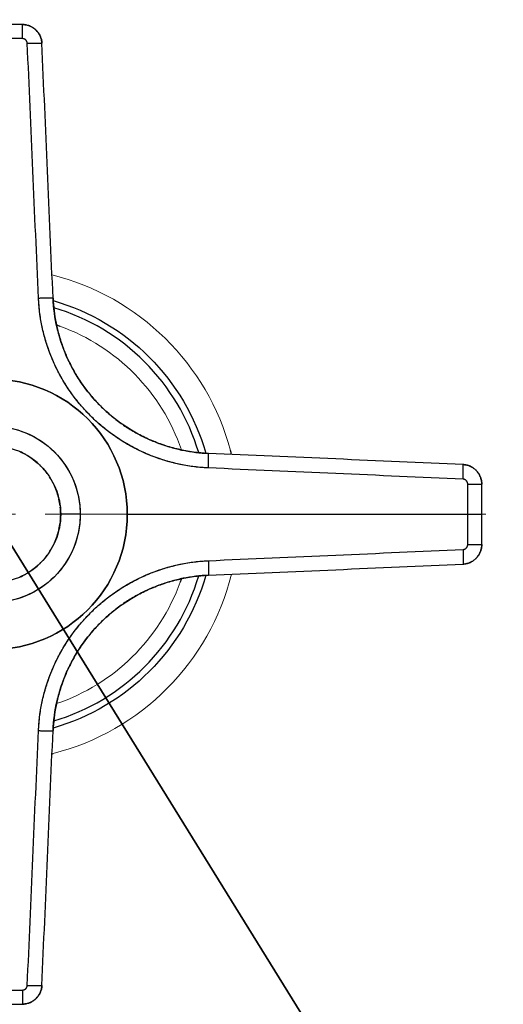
# Model space of a CAD drawing. Header units: millimetres. Extents: x 18 to 610, y -123 to 280.
# Tile 16 of 53: x 460 to 485, y -63 to -13. Entities that reach past the tile are written whole.
import ezdxf

# ---------------------------------------------------------------- set-up
doc = ezdxf.new("R2010")
doc.units = ezdxf.units.MM
doc.linetypes.add('CENTER', pattern=[8, 4.5, -1.5, 0.5, -1.5])
doc.linetypes.add('SOLID', pattern=[0])
doc.styles.add('Arial', font='Arial.ttf', dxfattribs={"height": 5})
doc.dimstyles.get("Standard").update_dxf_attribs({"dimtxt": 5, "dimasz": 5, "dimexe": 0.18, "dimexo": 0.0625, "dimgap": 0.09, "dimtad": 0, "dimtih": 1, "dimtoh": 1, "dimdec": 4, "dimzin": 0, "dimdsep": 46, "dimtxsty": 'Arial', "dimcen": 0.09, "dimadec": 0, "dimazin": 0, "dimtfac": 1, "dimtdec": 4, "dimtofl": 0, "dimtmove": 0, "dimatfit": 3, "dimfxl": 0, "dimtolj": 1, "dimtzin": 0, "dimarcsym": 0})

# ---------------------------------------------------------------- blocks, each defined once
blk = doc.blocks.new('*D9')
at = {"color": 0, "lineweight": -2}
for p, q in [((493.313, -93.79), (409.601, 41.281)), ((424.739, 16.855), (490.679, -89.54))]:
    blk.add_line(p, q, dxfattribs=at)
at = {"color": 0}
blk.add_solid([(489.97, -89.979), (491.387, -89.101), (493.313, -93.79)], dxfattribs=at)
at = {"layer": 'Defpoints', "color": 0}
for p in [(424.739, 16.855), (493.313, -93.79)]:
    blk.add_point(p, dxfattribs=at)
at = {"color": 0, "lineweight": 9, "insert": (421.188, 32.438), "char_height": 5, "attachment_point": 5, "rotation": 301.7889, "style": 'Arial'}
blk.add_mtext('\\A1;Ø130.2', dxfattribs=at)
blk = doc.blocks.new('BlockOfCenters_1', base_point=(459.026, -38.467))
at = {"color": 6, "linetype": 'CENTER', "lineweight": 9}
blk.add_lwpolyline([(538.226, -38.467), (379.826, -38.467)], dxfattribs=at)
blk = doc.blocks.new('BlockOfViews_2')
at = {"linetype": 'SOLID', "lineweight": 30}
blk.add_line((465.926, -38.467, 75.451), (483.309, -38.467, 74.692), dxfattribs=at)
for centre, radius, start, end in [((459.026, -38.467, -6.25), 65.4, 15.07441, 348.97592), ((459.026, -38.467, 11.75), 65.086, 15.14938, 348.92124), ((459.026, -38.467, 11.75), 45.553, 13.7041, 175.5936), ((459.026, -38.467, 11.75), 45.519, 13.687, 175.5901), ((459.026, -38.467, 65.657), 11.007, 16.6172, 73.3828), ((459.026, -38.468, 75.451), 6.9, 0.001, 179.999), ((459.026, -38.467, 74.451), 3.5, 60.5681, 66.1841), ((459.026, -38.467, 74.451), 3.5, 47.4507, 59.1384), ((459.026, -38.467, 25.518), 12.6, 14.0452, 15), ((459.026, -38.467, 74.451), 3.5, 40.4066, 46.0535), ((459.026, -38.467, 74.451), 3.5, 34.1472, 39.1619), ((459.026, -38.467, 74.451), 3.5, 27.3985, 33.01), ((459.026, -38.467, 74.451), 3.5, 14.16, 25.9174), ((459.026, -38.467, 74.451), 3.5, 7.2266, 12.8842), ((459.026, -38.467, 74.451), 3.5, 0, 5.9132), ((459.026, -38.467, 75.451), 6.9, 180.001, 359.999), ((459.026, -38.467, 74.451), 3.5, 354.0862, 0), ((459.026, -38.467, 74.451), 3.5, 347.1178, 352.775), ((459.026, -38.467, 74.451), 3.5, 334.0849, 345.8405), ((459.026, -38.467, 74.451), 3.5, 326.9964, 332.6056), ((459.026, -38.467, 74.451), 3.5, 320.8344, 325.8478), ((459.026, -38.467, 74.451), 3.5, 300.863, 312.5531), ((459.026, -38.467, 74.451), 3.5, 313.9524, 319.6007), ((459.026, -38.467, 74.451), 3.5, 293.8253, 299.4408), ((459.026, -38.467, 65.657), 11.007, 286.6172, 343.3828), ((459.026, -38.467, 11.75), 45.553, 184.4064, 346.2959), ((459.026, -38.467, 11.75), 45.519, 184.4099, 346.313), ((459.026, -38.467, 25.518), 12.6, 284.0456, 284.2857)]:
    blk.add_arc(centre, radius, start, end, dxfattribs=at)
at = {"color": 196, "linetype": 'SOLID', "lineweight": 9}
for start, end in [(15, 75.9544), (284.2857, 345.9548)]:
    blk.add_arc((459.026, -38.467, 25.518), 12.6, start, end, dxfattribs=at)
at = {"linetype": 'SOLID', "lineweight": 30, "extrusion": (0, 0, -1)}
for centre, radius, start, end in [((-459.026, -38.467, -26.984), 11.344, 105.9559, 164.0446), ((-459.026, -38.467, -66.45), 10.207, 108.7945, 109.8305), ((-459.026, -38.467, -75.451), 4.5, 0.001, 179.999), ((-459.026, -38.467, -75.451), 4.5, 180.001, 359.999), ((-459.026, -38.467, -26.984), 11.344, 195.9554, 254.0441), ((-459.026, -38.467, -66.45), 10.207, 198.7945, 199.8305)]:
    blk.add_arc(centre, radius, start, end, dxfattribs=at)
at = {"color": 196, "linetype": 'SOLID', "lineweight": 9, "extrusion": (0, 0, -1)}
for start, end in [(109.8305, 161.2055), (199.8305, 251.2055)]:
    blk.add_arc((-459.026, -38.467, -66.45), 10.207, start, end, dxfattribs=at)
at = {"linetype": 'SOLID', "lineweight": 30, "extrusion": (0, -1.75195e-15, -1)}
blk.add_arc((-459.026, -38.467, -75.451), 6.9, 0, 180, dxfattribs=at)
at = {"linetype": 'SOLID', "lineweight": 30, "extrusion": (0, 1.75195e-15, -1)}
blk.add_arc((-459.026, -38.467, -75.451), 6.9, 180, 0, dxfattribs=at)
at = {"linetype": 'SOLID', "lineweight": 30}
for points, degree in [([(460.569, -13.467, 73.94), (459.026, -13.467, 73.945), (457.483, -13.467, 73.94)], 2), ([(460.571, -14.185, 74.69), (459.026, -14.185, 74.694), (457.481, -14.185, 74.69)], 2), ([(454.526, -38.467, 75.451), (454.526, -37.878, 75.451), (454.761, -36.701, 75.451), (455.761, -35.203, 75.451), (457.259, -34.202, 75.451), (459.026, -33.851, 75.451), (460.793, -34.202, 75.451), (462.291, -35.203, 75.451), (463.291, -36.701, 75.451), (463.526, -37.878, 75.451), (463.526, -38.467, 75.451)], 3), ([(455.526, -38.467, 74.451), (455.526, -38.009, 74.451), (455.709, -37.093, 74.451), (456.487, -35.928, 74.451), (457.652, -35.15, 74.451), (459.026, -34.877, 74.451), (460.4, -35.15, 74.451), (461.565, -35.928, 74.451), (462.343, -37.093, 74.451), (462.526, -38.009, 74.451), (462.526, -38.467, 74.451)], 3), ([(483.309, -38.467, 74.692), (483.309, -37.695, 74.692), (483.309, -36.923, 74.69)], 2), ([(484.026, -38.467, 73.943), (484.026, -37.696, 73.943), (484.026, -36.925, 73.94)], 2), ([(463.526, -38.467, 75.451), (463.526, -39.056, 75.451), (463.291, -40.234, 75.451), (462.291, -41.732, 75.451), (460.793, -42.733, 75.451), (459.026, -43.084, 75.451), (457.259, -42.733, 75.451), (455.761, -41.732, 75.451), (454.761, -40.234, 75.451), (454.526, -39.056, 75.451), (454.526, -38.467, 75.451)], 3), ([(462.526, -38.467, 74.451), (462.526, -38.925, 74.451), (462.343, -39.842, 74.451), (461.565, -41.007, 74.451), (460.4, -41.785, 74.451), (459.026, -42.058, 74.451), (457.652, -41.785, 74.451), (456.487, -41.007, 74.451), (455.709, -39.842, 74.451), (455.526, -38.925, 74.451), (455.526, -38.467, 74.451)], 3), ([(463.526, -38.467, 75.451), (462.526, -38.467, 74.451)], 1), ([(463.526, -38.467, 75.451), (462.526, -38.467, 74.451)], 1), ([(483.309, -40.012, 74.69), (483.309, -39.24, 74.692), (483.309, -38.467, 74.692)], 2), ([(484.026, -40.01, 73.94), (484.026, -39.239, 73.943), (484.026, -38.467, 73.943)], 2), ([(457.481, -62.75, 74.69), (459.026, -62.75, 74.694), (460.571, -62.75, 74.69)], 2), ([(457.483, -63.467, 73.94), (459.026, -63.467, 73.945), (460.569, -63.467, 73.94)], 2)]:
    blk.add_open_spline(points, degree=degree, dxfattribs=at)
for points, knots in [([(460.569, -13.467, 73.94), (460.596, -13.467, 73.94), (460.622, -13.468, 73.94), (460.676, -13.473, 73.94), (460.703, -13.476, 73.94), (460.756, -13.485, 73.94), (460.782, -13.49, 73.941), (460.834, -13.503, 73.941), (460.86, -13.51, 73.941), (460.911, -13.527, 73.941), (460.936, -13.537, 73.941), (460.985, -13.558, 73.941), (461.009, -13.569, 73.941), (461.057, -13.594, 73.941), (461.08, -13.608, 73.942), (461.126, -13.636, 73.942), (461.148, -13.652, 73.942), (461.191, -13.684, 73.942), (461.211, -13.701, 73.943), (461.251, -13.736, 73.943), (461.271, -13.755, 73.943), (461.308, -13.793, 73.943), (461.326, -13.813, 73.944), (461.36, -13.855, 73.944), (461.376, -13.876, 73.944), (461.406, -13.92, 73.945), (461.421, -13.943, 73.945), (461.448, -13.989, 73.945), (461.46, -14.013, 73.946), (461.483, -14.061, 73.946), (461.494, -14.086, 73.946), (461.513, -14.136, 73.947), (461.521, -14.161, 73.947), (461.536, -14.213, 73.948), (461.543, -14.239, 73.948), (461.553, -14.291, 73.949), (461.558, -14.317, 73.949), (461.564, -14.37, 73.95), (461.567, -14.397, 73.95), (461.568, -14.424, 73.95)], [0, 0, 0, 0, 0.080504, 0.080504, 0.161008, 0.161008, 0.241512, 0.241512, 0.322016, 0.322016, 0.40252, 0.40252, 0.483024, 0.483024, 0.563528, 0.563528, 0.644032, 0.644032, 0.724536, 0.724536, 0.805039, 0.805039, 0.885543, 0.885543, 0.966047, 0.966047, 1.046551, 1.046551, 1.127055, 1.127055, 1.207559, 1.207559, 1.288063, 1.288063, 1.368567, 1.368567, 1.449071, 1.449071, 1.529575, 1.529575, 1.529575, 1.529575]), ([(461.568, -14.424, 73.95), (461.565, -14.36, 73.949), (461.552, -14.265, 73.948), (461.516, -14.143, 73.947), (461.481, -14.054, 73.946), (461.438, -13.969, 73.945), (461.386, -13.889, 73.944), (461.327, -13.813, 73.944), (461.262, -13.744, 73.943), (461.189, -13.681, 73.942), (461.112, -13.626, 73.942), (461.029, -13.578, 73.941), (460.942, -13.538, 73.941), (460.852, -13.507, 73.941), (460.728, -13.477, 73.94), (460.632, -13.467, 73.94), (460.569, -13.467, 73.94)], [0, 0, 0, 0, 0.128935, 0.193358, 0.257756, 0.322129, 0.386482, 0.450816, 0.515132, 0.57944, 0.643736, 0.708021, 0.772299, 0.836571, 0.900838, 1.029368, 1.029368, 1.029368, 1.029368]), ([(460.571, -14.185, 74.69), (460.517, -14.185, 74.69), (460.462, -14.185, 74.69), (460.354, -14.185, 74.69), (460.3, -14.185, 74.69), (460.191, -14.185, 74.691), (460.137, -14.185, 74.691), (460.029, -14.185, 74.691), (459.975, -14.185, 74.691), (459.866, -14.185, 74.691), (459.812, -14.185, 74.691), (459.704, -14.185, 74.691), (459.649, -14.185, 74.692), (459.541, -14.185, 74.692), (459.487, -14.185, 74.692), (459.378, -14.185, 74.692), (459.324, -14.185, 74.692), (459.216, -14.185, 74.692), (459.162, -14.185, 74.692), (459.053, -14.185, 74.692), (458.999, -14.185, 74.692), (458.891, -14.185, 74.692), (458.836, -14.185, 74.692), (458.728, -14.185, 74.692), (458.674, -14.185, 74.692), (458.565, -14.185, 74.692), (458.511, -14.185, 74.692), (458.403, -14.185, 74.692), (458.349, -14.185, 74.691), (458.24, -14.185, 74.691), (458.186, -14.185, 74.691), (458.078, -14.185, 74.691), (458.023, -14.185, 74.691), (457.915, -14.185, 74.691), (457.861, -14.185, 74.691), (457.752, -14.185, 74.69), (457.698, -14.185, 74.69), (457.59, -14.185, 74.69), (457.535, -14.185, 74.69), (457.481, -14.185, 74.69)], [0, 0, 0, 0, 0.0122874, 0.0122874, 0.0245748, 0.0245748, 0.0368623, 0.0368623, 0.0491497, 0.0491497, 0.0614371, 0.0614371, 0.0737245, 0.0737245, 0.0860119, 0.0860119, 0.0982994, 0.0982994, 0.1105868, 0.1105868, 0.1228742, 0.1228742, 0.1351616, 0.1351616, 0.147449, 0.147449, 0.1597365, 0.1597365, 0.1720239, 0.1720239, 0.1843113, 0.1843113, 0.1965987, 0.1965987, 0.2088861, 0.2088861, 0.2211735, 0.2211735, 0.233461, 0.233461, 0.233461, 0.233461]), ([(460.821, -14.424, 74.699), (460.82, -14.408, 74.699), (460.817, -14.384, 74.698), (460.808, -14.354, 74.696), (460.799, -14.331, 74.695), (460.788, -14.31, 74.695), (460.775, -14.29, 74.694), (460.761, -14.271, 74.693), (460.744, -14.254, 74.692), (460.726, -14.238, 74.692), (460.707, -14.224, 74.691), (460.686, -14.212, 74.691), (460.664, -14.202, 74.69), (460.642, -14.195, 74.69), (460.611, -14.187, 74.69), (460.587, -14.185, 74.69), (460.571, -14.185, 74.69)], [0, 0, 0, 0, 0.128935, 0.193358, 0.257756, 0.322129, 0.386482, 0.450816, 0.515132, 0.57944, 0.643736, 0.708021, 0.772299, 0.836571, 0.900838, 1.029368, 1.029368, 1.029368, 1.029368]), ([(460.821, -14.424, 74.699), (460.821, -14.417, 74.699), (460.82, -14.411, 74.699), (460.818, -14.397, 74.698), (460.817, -14.391, 74.698), (460.815, -14.378, 74.697), (460.813, -14.371, 74.697), (460.809, -14.358, 74.697), (460.807, -14.352, 74.696), (460.802, -14.34, 74.696), (460.8, -14.333, 74.696), (460.794, -14.321, 74.695), (460.791, -14.315, 74.695), (460.784, -14.304, 74.694), (460.78, -14.298, 74.694), (460.773, -14.287, 74.694), (460.769, -14.282, 74.693), (460.76, -14.271, 74.693), (460.756, -14.266, 74.693), (460.747, -14.257, 74.692), (460.742, -14.252, 74.692), (460.732, -14.243, 74.692), (460.726, -14.239, 74.692), (460.716, -14.231, 74.691), (460.71, -14.227, 74.691), (460.699, -14.22, 74.691), (460.693, -14.217, 74.691), (460.681, -14.21, 74.691), (460.675, -14.208, 74.69), (460.663, -14.202, 74.69), (460.656, -14.2, 74.69), (460.644, -14.196, 74.69), (460.637, -14.194, 74.69), (460.624, -14.191, 74.69), (460.618, -14.189, 74.69), (460.604, -14.187, 74.69), (460.598, -14.186, 74.69), (460.584, -14.185, 74.69), (460.578, -14.185, 74.69), (460.571, -14.185, 74.69)], [0, 0, 0, 0, 0.019912, 0.019912, 0.0398239, 0.0398239, 0.0597359, 0.0597359, 0.0796479, 0.0796479, 0.0995599, 0.0995599, 0.1194718, 0.1194718, 0.1393838, 0.1393838, 0.1592958, 0.1592958, 0.1792077, 0.1792077, 0.1991197, 0.1991197, 0.2190317, 0.2190317, 0.2389437, 0.2389437, 0.2588556, 0.2588556, 0.2787676, 0.2787676, 0.2986796, 0.2986796, 0.3185915, 0.3185915, 0.3385035, 0.3385035, 0.3584155, 0.3584155, 0.3783275, 0.3783275, 0.3783275, 0.3783275]), ([(461.393, -27.429, 75.259), (461.297, -25.261, 75.167), (461.106, -20.926, 74.981), (460.916, -16.591, 74.793), (460.821, -14.424, 74.699)], [0, 0, 0, 0, 6.514585, 13.028925, 13.028925, 13.028925, 13.028925]), ([(462.136, -27.428, 74.51), (462.041, -25.26, 74.418), (461.852, -20.926, 74.232), (461.662, -16.591, 74.044), (461.568, -14.424, 73.95)], [0, 0, 0, 0, 6.514585, 13.028925, 13.028925, 13.028925, 13.028925]), ([(470.065, -36.1, 75.259), (469.506, -36.076, 75.283), (468.671, -35.96, 75.317), (467.593, -35.654, 75.359), (466.809, -35.349, 75.386), (466.055, -34.973, 75.41), (465.101, -34.381, 75.434), (464.015, -33.479, 75.447), (463.112, -32.393, 75.434), (462.52, -31.438, 75.41), (462.144, -30.685, 75.386), (461.84, -29.9, 75.359), (461.533, -28.822, 75.317), (461.418, -27.987, 75.283), (461.393, -27.429, 75.259)], [0, 0, 0, 0, 1.600006, 2.400337, 3.200989, 4.00207, 4.803581, 6.40589, 8.008198, 8.80971, 9.61079, 10.411442, 11.211774, 12.811779, 12.811779, 12.811779, 12.811779]), ([(470.065, -36.1, 75.259), (469.829, -36.09, 75.269), (469.594, -36.07, 75.279), (469.125, -36.013, 75.298), (468.892, -35.975, 75.308), (468.43, -35.88, 75.326), (468.201, -35.824, 75.335), (467.748, -35.694, 75.352), (467.525, -35.62, 75.361), (467.083, -35.455, 75.377), (466.865, -35.363, 75.384), (466.437, -35.163, 75.398), (466.227, -35.056, 75.404), (465.816, -34.824, 75.416), (465.615, -34.699, 75.421), (465.223, -34.436, 75.429), (465.032, -34.296, 75.433), (464.661, -34.002, 75.438), (464.481, -33.848, 75.44), (464.134, -33.527, 75.442), (463.966, -33.36, 75.442), (463.645, -33.012, 75.44), (463.491, -32.833, 75.438), (463.197, -32.462, 75.433), (463.058, -32.271, 75.429), (462.794, -31.879, 75.421), (462.67, -31.677, 75.416), (462.438, -31.266, 75.404), (462.33, -31.056, 75.398), (462.13, -30.629, 75.384), (462.039, -30.411, 75.377), (461.874, -29.969, 75.361), (461.8, -29.745, 75.352), (461.669, -29.293, 75.335), (461.613, -29.063, 75.326), (461.519, -28.601, 75.308), (461.481, -28.368, 75.298), (461.423, -27.9, 75.279), (461.404, -27.664, 75.269), (461.393, -27.429, 75.259)], [0, 0, 0, 0, 0.685109, 0.685109, 1.370217, 1.370217, 2.055326, 2.055326, 2.740435, 2.740435, 3.425543, 3.425543, 4.110652, 4.110652, 4.795761, 4.795761, 5.480869, 5.480869, 6.165978, 6.165978, 6.851087, 6.851087, 7.536196, 7.536196, 8.221304, 8.221304, 8.906413, 8.906413, 9.591522, 9.591522, 10.27663, 10.27663, 10.961739, 10.961739, 11.646848, 11.646848, 12.331956, 12.331956, 13.017065, 13.017065, 13.017065, 13.017065]), ([(470.066, -35.358, 74.51), (469.553, -35.335, 74.533), (468.788, -35.23, 74.568), (467.8, -34.951, 74.609), (467.081, -34.674, 74.637), (466.391, -34.331, 74.661), (465.517, -33.792, 74.685), (464.525, -32.969, 74.698), (463.702, -31.976, 74.685), (463.162, -31.103, 74.661), (462.819, -30.413, 74.637), (462.542, -29.694, 74.609), (462.263, -28.706, 74.568), (462.158, -27.94, 74.533), (462.136, -27.428, 74.51)], [0, 0, 0, 0, 1.600006, 2.400337, 3.200989, 4.00207, 4.803581, 6.40589, 8.008198, 8.80971, 9.61079, 10.411442, 11.211774, 12.811779, 12.811779, 12.811779, 12.811779]), ([(462.136, -27.428, 74.51), (462.145, -27.644, 74.52), (462.163, -27.859, 74.53), (462.215, -28.288, 74.549), (462.25, -28.502, 74.558), (462.336, -28.926, 74.577), (462.387, -29.136, 74.586), (462.506, -29.551, 74.603), (462.573, -29.757, 74.612), (462.724, -30.162, 74.627), (462.807, -30.361, 74.635), (462.989, -30.753, 74.649), (463.087, -30.945, 74.655), (463.299, -31.322, 74.666), (463.412, -31.506, 74.671), (463.652, -31.865, 74.68), (463.779, -32.039, 74.683), (464.047, -32.378, 74.689), (464.187, -32.543, 74.691), (464.481, -32.86, 74.693), (464.634, -33.013, 74.693), (464.951, -33.306, 74.691), (465.115, -33.446, 74.689), (465.454, -33.714, 74.683), (465.629, -33.841, 74.68), (465.988, -34.082, 74.671), (466.172, -34.195, 74.666), (466.548, -34.406, 74.655), (466.741, -34.505, 74.649), (467.132, -34.687, 74.635), (467.332, -34.77, 74.627), (467.737, -34.92, 74.612), (467.942, -34.988, 74.603), (468.358, -35.106, 74.586), (468.568, -35.158, 74.577), (468.992, -35.243, 74.558), (469.205, -35.278, 74.549), (469.634, -35.331, 74.53), (469.85, -35.348, 74.52), (470.066, -35.358, 74.51)], [0, 0, 0, 0, 0.08364, 0.08364, 0.16728, 0.16728, 0.250921, 0.250921, 0.334561, 0.334561, 0.418201, 0.418201, 0.501841, 0.501841, 0.585481, 0.585481, 0.669121, 0.669121, 0.752762, 0.752762, 0.836402, 0.836402, 0.920042, 0.920042, 1.003682, 1.003682, 1.087322, 1.087322, 1.170962, 1.170962, 1.254603, 1.254603, 1.338243, 1.338243, 1.421883, 1.421883, 1.505523, 1.505523, 1.589163, 1.589163, 1.589163, 1.589163]), ([(483.07, -35.926, 73.95), (480.902, -35.831, 74.044), (476.568, -35.642, 74.232), (472.233, -35.452, 74.418), (470.066, -35.358, 74.51)], [0, 0, 0, 0, 6.51434, 13.028925, 13.028925, 13.028925, 13.028925]), ([(483.07, -36.672, 74.699), (480.902, -36.578, 74.793), (476.567, -36.387, 74.981), (472.233, -36.196, 75.167), (470.065, -36.1, 75.259)], [0, 0, 0, 0, 6.51434, 13.028925, 13.028925, 13.028925, 13.028925]), ([(484.026, -36.925, 73.94), (484.026, -36.861, 73.94), (484.017, -36.766, 73.94), (483.987, -36.642, 73.941), (483.955, -36.551, 73.941), (483.916, -36.464, 73.941), (483.868, -36.382, 73.942), (483.812, -36.304, 73.942), (483.749, -36.232, 73.943), (483.68, -36.166, 73.944), (483.605, -36.107, 73.944), (483.524, -36.056, 73.945), (483.439, -36.012, 73.946), (483.35, -35.977, 73.947), (483.228, -35.942, 73.948), (483.133, -35.928, 73.949), (483.07, -35.926, 73.95)], [0, 0, 0, 0, 0.12853, 0.192797, 0.257069, 0.321347, 0.385632, 0.449928, 0.514236, 0.578552, 0.642886, 0.707239, 0.771612, 0.83601, 0.900433, 1.029368, 1.029368, 1.029368, 1.029368]), ([(483.07, -35.926, 73.95), (483.096, -35.927, 73.95), (483.123, -35.929, 73.95), (483.176, -35.936, 73.949), (483.202, -35.94, 73.949), (483.255, -35.951, 73.948), (483.281, -35.957, 73.948), (483.332, -35.972, 73.947), (483.357, -35.981, 73.947), (483.407, -36, 73.946), (483.432, -36.01, 73.946), (483.48, -36.033, 73.946), (483.504, -36.046, 73.945), (483.55, -36.073, 73.945), (483.573, -36.087, 73.945), (483.617, -36.118, 73.944), (483.639, -36.134, 73.944), (483.68, -36.168, 73.944), (483.7, -36.185, 73.943), (483.739, -36.223, 73.943), (483.757, -36.242, 73.943), (483.793, -36.282, 73.943), (483.81, -36.303, 73.942), (483.842, -36.346, 73.942), (483.857, -36.368, 73.942), (483.886, -36.413, 73.942), (483.899, -36.437, 73.941), (483.924, -36.484, 73.941), (483.936, -36.508, 73.941), (483.957, -36.558, 73.941), (483.966, -36.583, 73.941), (483.983, -36.634, 73.941), (483.991, -36.659, 73.941), (484.003, -36.712, 73.941), (484.009, -36.738, 73.94), (484.017, -36.791, 73.94), (484.021, -36.818, 73.94), (484.025, -36.871, 73.94), (484.026, -36.898, 73.94), (484.026, -36.925, 73.94)], [0, 0, 0, 0, 0.080133, 0.080133, 0.160266, 0.160266, 0.240399, 0.240399, 0.320532, 0.320532, 0.400665, 0.400665, 0.480798, 0.480798, 0.560931, 0.560931, 0.641064, 0.641064, 0.721196, 0.721196, 0.801329, 0.801329, 0.881462, 0.881462, 0.961595, 0.961595, 1.041728, 1.041728, 1.121861, 1.121861, 1.201994, 1.201994, 1.282127, 1.282127, 1.36226, 1.36226, 1.442393, 1.442393, 1.522526, 1.522526, 1.522526, 1.522526]), ([(483.309, -36.923, 74.69), (483.309, -36.907, 74.69), (483.306, -36.883, 74.69), (483.299, -36.852, 74.69), (483.291, -36.829, 74.69), (483.281, -36.807, 74.691), (483.269, -36.787, 74.691), (483.255, -36.767, 74.692), (483.24, -36.749, 74.692), (483.222, -36.733, 74.693), (483.203, -36.718, 74.694), (483.183, -36.705, 74.695), (483.162, -36.694, 74.695), (483.14, -36.685, 74.696), (483.109, -36.677, 74.698), (483.085, -36.673, 74.699), (483.07, -36.672, 74.699)], [0, 0, 0, 0, 0.12853, 0.192797, 0.257069, 0.321347, 0.385632, 0.449928, 0.514236, 0.578552, 0.642886, 0.707239, 0.771612, 0.83601, 0.900433, 1.029368, 1.029368, 1.029368, 1.029368]), ([(483.309, -36.923, 74.69), (483.309, -36.916, 74.69), (483.308, -36.909, 74.69), (483.307, -36.896, 74.69), (483.306, -36.889, 74.69), (483.304, -36.876, 74.69), (483.303, -36.869, 74.69), (483.3, -36.856, 74.69), (483.298, -36.85, 74.69), (483.294, -36.837, 74.69), (483.291, -36.831, 74.69), (483.286, -36.818, 74.69), (483.283, -36.812, 74.691), (483.277, -36.8, 74.691), (483.274, -36.795, 74.691), (483.266, -36.783, 74.691), (483.263, -36.778, 74.691), (483.255, -36.767, 74.692), (483.25, -36.762, 74.692), (483.242, -36.752, 74.692), (483.237, -36.747, 74.692), (483.227, -36.738, 74.693), (483.222, -36.733, 74.693), (483.212, -36.725, 74.693), (483.206, -36.721, 74.694), (483.195, -36.713, 74.694), (483.19, -36.709, 74.694), (483.178, -36.703, 74.695), (483.172, -36.7, 74.695), (483.16, -36.694, 74.696), (483.154, -36.691, 74.696), (483.141, -36.686, 74.696), (483.135, -36.684, 74.697), (483.122, -36.681, 74.697), (483.116, -36.679, 74.697), (483.103, -36.676, 74.698), (483.096, -36.675, 74.698), (483.083, -36.673, 74.699), (483.076, -36.673, 74.699), (483.07, -36.672, 74.699)], [0, 0, 0, 0, 0.00152552, 0.00152552, 0.00305104, 0.00305104, 0.00457656, 0.00457656, 0.00610209, 0.00610209, 0.00762761, 0.00762761, 0.00915313, 0.00915313, 0.01067865, 0.01067865, 0.01220417, 0.01220417, 0.01372969, 0.01372969, 0.01525521, 0.01525521, 0.01678074, 0.01678074, 0.01830626, 0.01830626, 0.01983178, 0.01983178, 0.0213573, 0.0213573, 0.02288282, 0.02288282, 0.02440834, 0.02440834, 0.02593386, 0.02593386, 0.02745939, 0.02745939, 0.02898491, 0.02898491, 0.02898491, 0.02898491]), ([(483.309, -38.467, 74.692), (483.309, -38.44, 74.692), (483.309, -38.413, 74.692), (483.309, -38.359, 74.692), (483.309, -38.332, 74.692), (483.309, -38.278, 74.692), (483.309, -38.251, 74.692), (483.309, -38.196, 74.692), (483.309, -38.169, 74.692), (483.309, -38.115, 74.692), (483.309, -38.088, 74.692), (483.309, -38.034, 74.692), (483.309, -38.007, 74.692), (483.309, -37.952, 74.692), (483.309, -37.925, 74.692), (483.309, -37.871, 74.692), (483.309, -37.844, 74.692), (483.309, -37.79, 74.691), (483.309, -37.763, 74.691), (483.309, -37.709, 74.691), (483.309, -37.681, 74.691), (483.309, -37.627, 74.691), (483.309, -37.6, 74.691), (483.309, -37.546, 74.691), (483.309, -37.519, 74.691), (483.309, -37.465, 74.691), (483.309, -37.438, 74.691), (483.309, -37.383, 74.691), (483.309, -37.356, 74.691), (483.309, -37.302, 74.691), (483.309, -37.275, 74.691), (483.309, -37.221, 74.69), (483.309, -37.194, 74.69), (483.309, -37.139, 74.69), (483.309, -37.112, 74.69), (483.309, -37.058, 74.69), (483.309, -37.031, 74.69), (483.309, -36.977, 74.69), (483.309, -36.95, 74.69), (483.309, -36.923, 74.69)], [0, 0, 0, 0, 0.00334826, 0.00334826, 0.00669652, 0.00669652, 0.01004477, 0.01004477, 0.01339303, 0.01339303, 0.01674129, 0.01674129, 0.02008955, 0.02008955, 0.0234378, 0.0234378, 0.02678606, 0.02678606, 0.03013432, 0.03013432, 0.03348258, 0.03348258, 0.03683084, 0.03683084, 0.04017909, 0.04017909, 0.04352735, 0.04352735, 0.04687561, 0.04687561, 0.05022387, 0.05022387, 0.05357212, 0.05357212, 0.05692038, 0.05692038, 0.06026864, 0.06026864, 0.0636169, 0.0636169, 0.0636169, 0.0636169]), ([(483.309, -40.012, 74.69), (483.309, -39.985, 74.69), (483.309, -39.958, 74.69), (483.309, -39.904, 74.69), (483.309, -39.877, 74.69), (483.309, -39.822, 74.69), (483.309, -39.795, 74.69), (483.309, -39.741, 74.69), (483.309, -39.714, 74.69), (483.309, -39.66, 74.691), (483.309, -39.633, 74.691), (483.309, -39.579, 74.691), (483.309, -39.551, 74.691), (483.309, -39.497, 74.691), (483.309, -39.47, 74.691), (483.309, -39.416, 74.691), (483.309, -39.389, 74.691), (483.309, -39.335, 74.691), (483.309, -39.308, 74.691), (483.309, -39.253, 74.691), (483.309, -39.226, 74.691), (483.309, -39.172, 74.691), (483.309, -39.145, 74.691), (483.309, -39.091, 74.692), (483.309, -39.064, 74.692), (483.309, -39.009, 74.692), (483.309, -38.982, 74.692), (483.309, -38.928, 74.692), (483.309, -38.901, 74.692), (483.309, -38.847, 74.692), (483.309, -38.82, 74.692), (483.309, -38.766, 74.692), (483.309, -38.738, 74.692), (483.309, -38.684, 74.692), (483.309, -38.657, 74.692), (483.309, -38.603, 74.692), (483.309, -38.576, 74.692), (483.309, -38.522, 74.692), (483.309, -38.494, 74.692), (483.309, -38.467, 74.692)], [0, 0, 0, 0, 0.0061437, 0.0061437, 0.0122874, 0.0122874, 0.0184311, 0.0184311, 0.0245748, 0.0245748, 0.0307185, 0.0307185, 0.0368621, 0.0368621, 0.0430058, 0.0430058, 0.0491495, 0.0491495, 0.0552932, 0.0552932, 0.0614369, 0.0614369, 0.0675806, 0.0675806, 0.0737243, 0.0737243, 0.079868, 0.079868, 0.0860117, 0.0860117, 0.0921554, 0.0921554, 0.098299, 0.098299, 0.1044427, 0.1044427, 0.1105864, 0.1105864, 0.1167301, 0.1167301, 0.1167301, 0.1167301]), ([(483.07, -41.009, 73.95), (483.133, -41.006, 73.949), (483.228, -40.993, 73.948), (483.35, -40.958, 73.947), (483.439, -40.922, 73.946), (483.524, -40.879, 73.945), (483.605, -40.827, 73.944), (483.68, -40.769, 73.944), (483.749, -40.703, 73.943), (483.812, -40.631, 73.942), (483.868, -40.553, 73.942), (483.916, -40.47, 73.941), (483.955, -40.383, 73.941), (483.987, -40.293, 73.941), (484.017, -40.169, 73.94), (484.026, -40.074, 73.94), (484.026, -40.01, 73.94)], [0, 0, 0, 0, 0.128935, 0.193358, 0.257756, 0.322129, 0.386482, 0.450816, 0.515132, 0.57944, 0.643736, 0.708021, 0.772299, 0.836571, 0.900838, 1.029368, 1.029368, 1.029368, 1.029368]), ([(484.026, -40.01, 73.94), (484.026, -40.037, 73.94), (484.025, -40.064, 73.94), (484.021, -40.117, 73.94), (484.017, -40.144, 73.94), (484.009, -40.197, 73.94), (484.003, -40.223, 73.941), (483.991, -40.275, 73.941), (483.983, -40.301, 73.941), (483.966, -40.352, 73.941), (483.957, -40.377, 73.941), (483.936, -40.426, 73.941), (483.924, -40.451, 73.941), (483.899, -40.498, 73.941), (483.886, -40.522, 73.942), (483.857, -40.567, 73.942), (483.842, -40.589, 73.942), (483.81, -40.632, 73.942), (483.793, -40.653, 73.943), (483.757, -40.693, 73.943), (483.739, -40.712, 73.943), (483.7, -40.749, 73.943), (483.68, -40.767, 73.944), (483.639, -40.801, 73.944), (483.617, -40.817, 73.944), (483.573, -40.848, 73.945), (483.55, -40.862, 73.945), (483.504, -40.889, 73.945), (483.48, -40.901, 73.946), (483.432, -40.924, 73.946), (483.407, -40.935, 73.946), (483.357, -40.954, 73.947), (483.332, -40.962, 73.947), (483.281, -40.977, 73.948), (483.255, -40.984, 73.948), (483.202, -40.995, 73.949), (483.176, -40.999, 73.949), (483.123, -41.006, 73.95), (483.096, -41.008, 73.95), (483.07, -41.009, 73.95)], [0, 0, 0, 0, 0.080504, 0.080504, 0.161008, 0.161008, 0.241512, 0.241512, 0.322016, 0.322016, 0.40252, 0.40252, 0.483024, 0.483024, 0.563528, 0.563528, 0.644032, 0.644032, 0.724536, 0.724536, 0.805039, 0.805039, 0.885543, 0.885543, 0.966047, 0.966047, 1.046551, 1.046551, 1.127055, 1.127055, 1.207559, 1.207559, 1.288063, 1.288063, 1.368567, 1.368567, 1.449071, 1.449071, 1.529575, 1.529575, 1.529575, 1.529575]), ([(483.07, -40.262, 74.699), (483.085, -40.262, 74.699), (483.109, -40.258, 74.698), (483.14, -40.249, 74.696), (483.162, -40.241, 74.695), (483.183, -40.23, 74.695), (483.203, -40.217, 74.694), (483.222, -40.202, 74.693), (483.24, -40.186, 74.692), (483.255, -40.168, 74.692), (483.269, -40.148, 74.691), (483.281, -40.127, 74.691), (483.291, -40.106, 74.69), (483.299, -40.083, 74.69), (483.306, -40.052, 74.69), (483.309, -40.028, 74.69), (483.309, -40.012, 74.69)], [0, 0, 0, 0, 0.128935, 0.193358, 0.257756, 0.322129, 0.386482, 0.450816, 0.515132, 0.57944, 0.643736, 0.708021, 0.772299, 0.836571, 0.900838, 1.029368, 1.029368, 1.029368, 1.029368]), ([(483.07, -40.262, 74.699), (483.076, -40.262, 74.699), (483.083, -40.261, 74.699), (483.096, -40.26, 74.698), (483.103, -40.259, 74.698), (483.116, -40.256, 74.697), (483.122, -40.254, 74.697), (483.135, -40.25, 74.697), (483.141, -40.248, 74.696), (483.154, -40.244, 74.696), (483.16, -40.241, 74.696), (483.172, -40.235, 74.695), (483.178, -40.232, 74.695), (483.19, -40.225, 74.694), (483.195, -40.222, 74.694), (483.206, -40.214, 74.694), (483.212, -40.21, 74.693), (483.222, -40.202, 74.693), (483.227, -40.197, 74.693), (483.237, -40.188, 74.692), (483.242, -40.183, 74.692), (483.25, -40.173, 74.692), (483.255, -40.168, 74.692), (483.263, -40.157, 74.691), (483.266, -40.152, 74.691), (483.274, -40.14, 74.691), (483.277, -40.134, 74.691), (483.283, -40.122, 74.691), (483.286, -40.116, 74.69), (483.291, -40.104, 74.69), (483.294, -40.098, 74.69), (483.298, -40.085, 74.69), (483.3, -40.079, 74.69), (483.303, -40.065, 74.69), (483.304, -40.059, 74.69), (483.306, -40.046, 74.69), (483.307, -40.039, 74.69), (483.308, -40.026, 74.69), (483.309, -40.019, 74.69), (483.309, -40.012, 74.69)], [0, 0, 0, 0, 0.019912, 0.019912, 0.0398239, 0.0398239, 0.0597359, 0.0597359, 0.0796479, 0.0796479, 0.0995599, 0.0995599, 0.1194718, 0.1194718, 0.1393838, 0.1393838, 0.1592958, 0.1592958, 0.1792077, 0.1792077, 0.1991197, 0.1991197, 0.2190317, 0.2190317, 0.2389437, 0.2389437, 0.2588556, 0.2588556, 0.2787676, 0.2787676, 0.2986796, 0.2986796, 0.3185915, 0.3185915, 0.3385035, 0.3385035, 0.3584155, 0.3584155, 0.3783275, 0.3783275, 0.3783275, 0.3783275]), ([(470.065, -40.834, 75.259), (472.233, -40.738, 75.167), (476.567, -40.547, 74.981), (480.902, -40.357, 74.793), (483.07, -40.262, 74.699)], [0, 0, 0, 0, 6.514585, 13.028925, 13.028925, 13.028925, 13.028925]), ([(461.393, -49.506, 75.259), (461.418, -48.947, 75.283), (461.533, -48.113, 75.317), (461.84, -47.034, 75.359), (462.144, -46.25, 75.386), (462.52, -45.496, 75.41), (463.112, -44.542, 75.434), (464.015, -43.456, 75.447), (465.101, -42.554, 75.434), (466.055, -41.961, 75.41), (466.809, -41.585, 75.386), (467.593, -41.281, 75.359), (468.671, -40.975, 75.317), (469.506, -40.859, 75.283), (470.065, -40.834, 75.259)], [0, 0, 0, 0, 1.600006, 2.400337, 3.200989, 4.00207, 4.803581, 6.40589, 8.008198, 8.80971, 9.61079, 10.411442, 11.211774, 12.811779, 12.811779, 12.811779, 12.811779]), ([(461.393, -49.506, 75.259), (461.404, -49.271, 75.269), (461.423, -49.035, 75.279), (461.481, -48.567, 75.298), (461.519, -48.333, 75.308), (461.613, -47.871, 75.326), (461.669, -47.642, 75.335), (461.8, -47.19, 75.352), (461.874, -46.966, 75.361), (462.039, -46.524, 75.377), (462.13, -46.306, 75.384), (462.33, -45.878, 75.398), (462.438, -45.668, 75.404), (462.67, -45.257, 75.416), (462.794, -45.056, 75.421), (463.058, -44.664, 75.429), (463.198, -44.473, 75.433), (463.492, -44.102, 75.438), (463.645, -43.922, 75.44), (463.966, -43.575, 75.442), (464.134, -43.408, 75.442), (464.481, -43.086, 75.44), (464.661, -42.932, 75.438), (465.032, -42.638, 75.433), (465.223, -42.499, 75.429), (465.615, -42.235, 75.421), (465.816, -42.111, 75.416), (466.227, -41.879, 75.404), (466.437, -41.771, 75.398), (466.865, -41.572, 75.384), (467.083, -41.48, 75.377), (467.525, -41.315, 75.361), (467.748, -41.241, 75.352), (468.201, -41.111, 75.335), (468.43, -41.054, 75.326), (468.892, -40.96, 75.308), (469.125, -40.922, 75.298), (469.594, -40.864, 75.279), (469.829, -40.845, 75.269), (470.065, -40.834, 75.259)], [0, 0, 0, 0, 0.685109, 0.685109, 1.370217, 1.370217, 2.055326, 2.055326, 2.740435, 2.740435, 3.425543, 3.425543, 4.110652, 4.110652, 4.795761, 4.795761, 5.480869, 5.480869, 6.165978, 6.165978, 6.851087, 6.851087, 7.536196, 7.536196, 8.221304, 8.221304, 8.906413, 8.906413, 9.591522, 9.591522, 10.27663, 10.27663, 10.961739, 10.961739, 11.646848, 11.646848, 12.331956, 12.331956, 13.017065, 13.017065, 13.017065, 13.017065]), ([(470.066, -41.577, 74.51), (472.233, -41.482, 74.418), (476.568, -41.293, 74.232), (480.902, -41.104, 74.044), (483.07, -41.009, 73.95)], [0, 0, 0, 0, 6.514585, 13.028925, 13.028925, 13.028925, 13.028925]), ([(462.136, -49.507, 74.51), (462.158, -48.995, 74.533), (462.263, -48.229, 74.568), (462.542, -47.241, 74.609), (462.819, -46.522, 74.637), (463.162, -45.832, 74.661), (463.702, -44.958, 74.685), (464.525, -43.966, 74.698), (465.517, -43.143, 74.685), (466.391, -42.603, 74.661), (467.081, -42.261, 74.637), (467.8, -41.984, 74.609), (468.788, -41.704, 74.568), (469.553, -41.599, 74.533), (470.066, -41.577, 74.51)], [0, 0, 0, 0, 1.600006, 2.400337, 3.200989, 4.00207, 4.803581, 6.40589, 8.008198, 8.80971, 9.61079, 10.411442, 11.211774, 12.811779, 12.811779, 12.811779, 12.811779]), ([(470.066, -41.577, 74.51), (469.85, -41.586, 74.52), (469.634, -41.604, 74.53), (469.205, -41.657, 74.549), (468.992, -41.691, 74.558), (468.568, -41.777, 74.577), (468.358, -41.828, 74.586), (467.942, -41.947, 74.603), (467.737, -42.014, 74.612), (467.332, -42.165, 74.627), (467.132, -42.248, 74.635), (466.741, -42.43, 74.649), (466.548, -42.528, 74.655), (466.172, -42.74, 74.666), (465.988, -42.853, 74.671), (465.629, -43.094, 74.68), (465.454, -43.221, 74.683), (465.115, -43.488, 74.689), (464.951, -43.629, 74.691), (464.634, -43.922, 74.693), (464.481, -44.075, 74.693), (464.187, -44.392, 74.691), (464.047, -44.556, 74.689), (463.779, -44.895, 74.683), (463.652, -45.07, 74.68), (463.412, -45.429, 74.671), (463.299, -45.613, 74.666), (463.087, -45.989, 74.655), (462.989, -46.182, 74.649), (462.807, -46.574, 74.635), (462.724, -46.773, 74.627), (462.573, -47.178, 74.612), (462.506, -47.384, 74.603), (462.387, -47.799, 74.586), (462.336, -48.009, 74.577), (462.25, -48.433, 74.558), (462.215, -48.646, 74.549), (462.163, -49.075, 74.53), (462.145, -49.291, 74.52), (462.136, -49.507, 74.51)], [0, 0, 0, 0, 0.08364, 0.08364, 0.16728, 0.16728, 0.250921, 0.250921, 0.334561, 0.334561, 0.418201, 0.418201, 0.501841, 0.501841, 0.585481, 0.585481, 0.669121, 0.669121, 0.752762, 0.752762, 0.836402, 0.836402, 0.920042, 0.920042, 1.003682, 1.003682, 1.087322, 1.087322, 1.170962, 1.170962, 1.254603, 1.254603, 1.338243, 1.338243, 1.421883, 1.421883, 1.505523, 1.505523, 1.589163, 1.589163, 1.589163, 1.589163]), ([(460.821, -62.511, 74.699), (460.916, -60.344, 74.793), (461.106, -56.009, 74.981), (461.297, -51.674, 75.167), (461.393, -49.506, 75.259)], [0, 0, 0, 0, 6.51434, 13.028925, 13.028925, 13.028925, 13.028925]), ([(461.568, -62.511, 73.95), (461.662, -60.344, 74.044), (461.852, -56.009, 74.232), (462.041, -51.674, 74.418), (462.136, -49.507, 74.51)], [0, 0, 0, 0, 6.51434, 13.028925, 13.028925, 13.028925, 13.028925]), ([(457.481, -62.75, 74.69), (457.535, -62.75, 74.69), (457.59, -62.75, 74.69), (457.698, -62.75, 74.69), (457.752, -62.75, 74.69), (457.861, -62.75, 74.691), (457.915, -62.75, 74.691), (458.023, -62.75, 74.691), (458.078, -62.75, 74.691), (458.186, -62.75, 74.691), (458.24, -62.75, 74.691), (458.349, -62.75, 74.691), (458.403, -62.75, 74.692), (458.511, -62.75, 74.692), (458.565, -62.75, 74.692), (458.674, -62.75, 74.692), (458.728, -62.75, 74.692), (458.836, -62.75, 74.692), (458.891, -62.75, 74.692), (458.999, -62.75, 74.692), (459.053, -62.75, 74.692), (459.162, -62.75, 74.692), (459.216, -62.75, 74.692), (459.324, -62.75, 74.692), (459.378, -62.75, 74.692), (459.487, -62.75, 74.692), (459.541, -62.75, 74.692), (459.649, -62.75, 74.692), (459.704, -62.75, 74.691), (459.812, -62.75, 74.691), (459.866, -62.75, 74.691), (459.975, -62.75, 74.691), (460.029, -62.75, 74.691), (460.137, -62.75, 74.691), (460.191, -62.75, 74.691), (460.3, -62.75, 74.69), (460.354, -62.75, 74.69), (460.462, -62.75, 74.69), (460.517, -62.75, 74.69), (460.571, -62.75, 74.69)], [0, 0, 0, 0, 0.0122874, 0.0122874, 0.0245748, 0.0245748, 0.0368623, 0.0368623, 0.0491497, 0.0491497, 0.0614371, 0.0614371, 0.0737245, 0.0737245, 0.0860119, 0.0860119, 0.0982994, 0.0982994, 0.1105868, 0.1105868, 0.1228742, 0.1228742, 0.1351616, 0.1351616, 0.147449, 0.147449, 0.1597365, 0.1597365, 0.1720239, 0.1720239, 0.1843113, 0.1843113, 0.1965987, 0.1965987, 0.2088861, 0.2088861, 0.2211735, 0.2211735, 0.233461, 0.233461, 0.233461, 0.233461]), ([(460.569, -63.467, 73.94), (460.632, -63.467, 73.94), (460.728, -63.458, 73.94), (460.852, -63.428, 73.941), (460.942, -63.397, 73.941), (461.029, -63.357, 73.941), (461.112, -63.309, 73.942), (461.189, -63.253, 73.942), (461.262, -63.191, 73.943), (461.327, -63.121, 73.944), (461.386, -63.046, 73.944), (461.438, -62.966, 73.945), (461.481, -62.881, 73.946), (461.516, -62.792, 73.947), (461.552, -62.669, 73.948), (461.565, -62.575, 73.949), (461.568, -62.511, 73.95)], [0, 0, 0, 0, 0.12853, 0.192797, 0.257069, 0.321347, 0.385632, 0.449928, 0.514236, 0.578552, 0.642886, 0.707239, 0.771612, 0.83601, 0.900433, 1.029368, 1.029368, 1.029368, 1.029368]), ([(461.568, -62.511, 73.95), (461.567, -62.538, 73.95), (461.564, -62.564, 73.95), (461.558, -62.617, 73.949), (461.553, -62.644, 73.949), (461.543, -62.696, 73.948), (461.536, -62.722, 73.948), (461.521, -62.773, 73.947), (461.513, -62.799, 73.947), (461.494, -62.849, 73.946), (461.483, -62.873, 73.946), (461.46, -62.922, 73.946), (461.448, -62.945, 73.945), (461.421, -62.992, 73.945), (461.406, -63.014, 73.945), (461.376, -63.058, 73.944), (461.36, -63.08, 73.944), (461.326, -63.121, 73.944), (461.308, -63.141, 73.943), (461.271, -63.18, 73.943), (461.251, -63.199, 73.943), (461.211, -63.234, 73.943), (461.191, -63.251, 73.942), (461.148, -63.283, 73.942), (461.126, -63.299, 73.942), (461.08, -63.327, 73.942), (461.057, -63.341, 73.941), (461.009, -63.365, 73.941), (460.985, -63.377, 73.941), (460.936, -63.398, 73.941), (460.911, -63.408, 73.941), (460.86, -63.424, 73.941), (460.834, -63.432, 73.941), (460.782, -63.445, 73.941), (460.756, -63.45, 73.94), (460.703, -63.459, 73.94), (460.676, -63.462, 73.94), (460.622, -63.466, 73.94), (460.596, -63.467, 73.94), (460.569, -63.467, 73.94)], [0, 0, 0, 0, 0.080133, 0.080133, 0.160266, 0.160266, 0.240399, 0.240399, 0.320532, 0.320532, 0.400665, 0.400665, 0.480798, 0.480798, 0.560931, 0.560931, 0.641064, 0.641064, 0.721196, 0.721196, 0.801329, 0.801329, 0.881462, 0.881462, 0.961595, 0.961595, 1.041728, 1.041728, 1.121861, 1.121861, 1.201994, 1.201994, 1.282127, 1.282127, 1.36226, 1.36226, 1.442393, 1.442393, 1.522526, 1.522526, 1.522526, 1.522526]), ([(460.571, -62.75, 74.69), (460.587, -62.75, 74.69), (460.611, -62.748, 74.69), (460.642, -62.74, 74.69), (460.664, -62.732, 74.69), (460.686, -62.722, 74.691), (460.707, -62.71, 74.691), (460.726, -62.697, 74.692), (460.744, -62.681, 74.692), (460.761, -62.664, 74.693), (460.775, -62.645, 74.694), (460.788, -62.625, 74.695), (460.799, -62.603, 74.695), (460.808, -62.581, 74.696), (460.817, -62.551, 74.698), (460.82, -62.527, 74.699), (460.821, -62.511, 74.699)], [0, 0, 0, 0, 0.12853, 0.192797, 0.257069, 0.321347, 0.385632, 0.449928, 0.514236, 0.578552, 0.642886, 0.707239, 0.771612, 0.83601, 0.900433, 1.029368, 1.029368, 1.029368, 1.029368]), ([(460.571, -62.75, 74.69), (460.578, -62.75, 74.69), (460.584, -62.75, 74.69), (460.598, -62.749, 74.69), (460.604, -62.748, 74.69), (460.618, -62.746, 74.69), (460.624, -62.744, 74.69), (460.637, -62.741, 74.69), (460.644, -62.739, 74.69), (460.656, -62.735, 74.69), (460.663, -62.732, 74.69), (460.675, -62.727, 74.69), (460.681, -62.724, 74.691), (460.693, -62.718, 74.691), (460.699, -62.715, 74.691), (460.71, -62.708, 74.691), (460.716, -62.704, 74.691), (460.726, -62.696, 74.692), (460.732, -62.692, 74.692), (460.742, -62.683, 74.692), (460.747, -62.678, 74.692), (460.756, -62.669, 74.693), (460.76, -62.663, 74.693), (460.769, -62.653, 74.693), (460.773, -62.648, 74.694), (460.78, -62.637, 74.694), (460.784, -62.631, 74.694), (460.791, -62.619, 74.695), (460.794, -62.614, 74.695), (460.8, -62.601, 74.696), (460.802, -62.595, 74.696), (460.807, -62.583, 74.696), (460.809, -62.576, 74.697), (460.813, -62.564, 74.697), (460.815, -62.557, 74.697), (460.817, -62.544, 74.698), (460.818, -62.537, 74.698), (460.82, -62.524, 74.699), (460.821, -62.518, 74.699), (460.821, -62.511, 74.699)], [0, 0, 0, 0, 0.00152552, 0.00152552, 0.00305104, 0.00305104, 0.00457656, 0.00457656, 0.00610209, 0.00610209, 0.00762761, 0.00762761, 0.00915313, 0.00915313, 0.01067865, 0.01067865, 0.01220417, 0.01220417, 0.01372969, 0.01372969, 0.01525521, 0.01525521, 0.01678074, 0.01678074, 0.01830626, 0.01830626, 0.01983178, 0.01983178, 0.0213573, 0.0213573, 0.02288282, 0.02288282, 0.02440834, 0.02440834, 0.02593386, 0.02593386, 0.02745939, 0.02745939, 0.02898491, 0.02898491, 0.02898491, 0.02898491])]:
    blk.add_open_spline(points, degree=3, knots=knots, dxfattribs=at)
for points, weights in [([(460.571, -14.185, 74.69), (460.571, -13.467, 74.658), (460.569, -13.467, 73.94)], [1, 0.722333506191, 1]), ([(460.571, -14.185, 74.69), (460.571, -13.467, 74.658), (460.569, -13.467, 73.94)], [1, 0.722333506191, 1]), ([(460.821, -14.424, 74.699), (461.566, -14.391, 74.696), (461.568, -14.424, 73.95)], [1, 0.708922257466, 1]), ([(460.821, -14.424, 74.699), (461.566, -14.391, 74.696), (461.568, -14.424, 73.95)], [1, 0.708922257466, 1]), ([(461.393, -27.429, 75.259), (462.134, -27.397, 75.251), (462.136, -27.428, 74.51)], [1, 0.710984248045, 1]), ([(461.393, -27.429, 75.259), (462.134, -27.397, 75.251), (462.136, -27.428, 74.51)], [1, 0.710984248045, 1]), ([(470.065, -36.1, 75.259), (470.097, -35.359, 75.251), (470.066, -35.358, 74.51)], [1, 0.710984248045, 1]), ([(470.065, -36.1, 75.259), (470.097, -35.359, 75.251), (470.066, -35.358, 74.51)], [1, 0.710984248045, 1]), ([(483.07, -36.672, 74.699), (483.102, -35.927, 74.696), (483.07, -35.926, 73.95)], [1, 0.708922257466, 1]), ([(483.07, -36.672, 74.699), (483.102, -35.927, 74.696), (483.07, -35.926, 73.95)], [1, 0.708922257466, 1]), ([(483.309, -36.923, 74.69), (484.026, -36.923, 74.658), (484.026, -36.925, 73.94)], [1, 0.722333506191, 1]), ([(483.309, -36.923, 74.69), (484.026, -36.923, 74.658), (484.026, -36.925, 73.94)], [1, 0.722333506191, 1]), ([(483.309, -38.467, 74.692), (484.026, -38.467, 74.661), (484.026, -38.467, 73.943)], [1, 0.72236396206, 1]), ([(483.309, -38.467, 74.692), (484.026, -38.467, 74.661), (484.026, -38.467, 73.943)], [1, 0.72236396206, 1]), ([(483.309, -40.012, 74.69), (484.026, -40.012, 74.658), (484.026, -40.01, 73.94)], [1, 0.722333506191, 1]), ([(483.309, -40.012, 74.69), (484.026, -40.012, 74.658), (484.026, -40.01, 73.94)], [1, 0.722333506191, 1]), ([(483.07, -40.262, 74.699), (483.102, -41.008, 74.696), (483.07, -41.009, 73.95)], [1, 0.708922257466, 1]), ([(483.07, -40.262, 74.699), (483.102, -41.008, 74.696), (483.07, -41.009, 73.95)], [1, 0.708922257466, 1]), ([(470.065, -40.834, 75.259), (470.097, -41.576, 75.251), (470.066, -41.577, 74.51)], [1, 0.710984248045, 1]), ([(470.065, -40.834, 75.259), (470.097, -41.576, 75.251), (470.066, -41.577, 74.51)], [1, 0.710984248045, 1]), ([(461.393, -49.506, 75.259), (462.134, -49.538, 75.251), (462.136, -49.507, 74.51)], [1, 0.710984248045, 1]), ([(461.393, -49.506, 75.259), (462.134, -49.538, 75.251), (462.136, -49.507, 74.51)], [1, 0.710984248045, 1]), ([(460.571, -62.75, 74.69), (460.571, -63.467, 74.658), (460.569, -63.467, 73.94)], [1, 0.722333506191, 1]), ([(460.571, -62.75, 74.69), (460.571, -63.467, 74.658), (460.569, -63.467, 73.94)], [1, 0.722333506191, 1]), ([(460.821, -62.511, 74.699), (461.566, -62.543, 74.696), (461.568, -62.511, 73.95)], [1, 0.708922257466, 1]), ([(460.821, -62.511, 74.699), (461.566, -62.543, 74.696), (461.568, -62.511, 73.95)], [1, 0.708922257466, 1])]:
    blk.add_rational_spline(points, weights, degree=2, dxfattribs=at)
blk.add_blockref('BlockOfCenters_1', (459.026, -38.467))

msp = doc.modelspace()

# ---------------------------------------------------------------- block references
msp.add_blockref('BlockOfViews_2', (0, 0))

# ---------------------------------------------------------------- dimensions: what is measured, and where the dimension line sits
at = {"lineweight": 9}
dim = msp.add_diameter_dim_2p(p1=(424.739, 16.855), p2=(493.313, -93.79), dimstyle='Standard', override={"dimtxt": 5, "dimasz": 5, "dimexe": 1.4, "dimexo": 0, "dimgap": 2.5, "dimtad": 1, "dimtih": 0, "dimtoh": 0, "dimdec": 1, "dimlfac": 1, "dimpost": '״<>', "dimse1": 0, "dimse2": 0, "dimtofl": 1}, dxfattribs=at)
dim.commit()
dim.dimension.update_dxf_attribs({"geometry": '*D9', "text_midpoint": (416.776, 29.704), "dimtype": 163})

doc.saveas('drawing.dxf')
